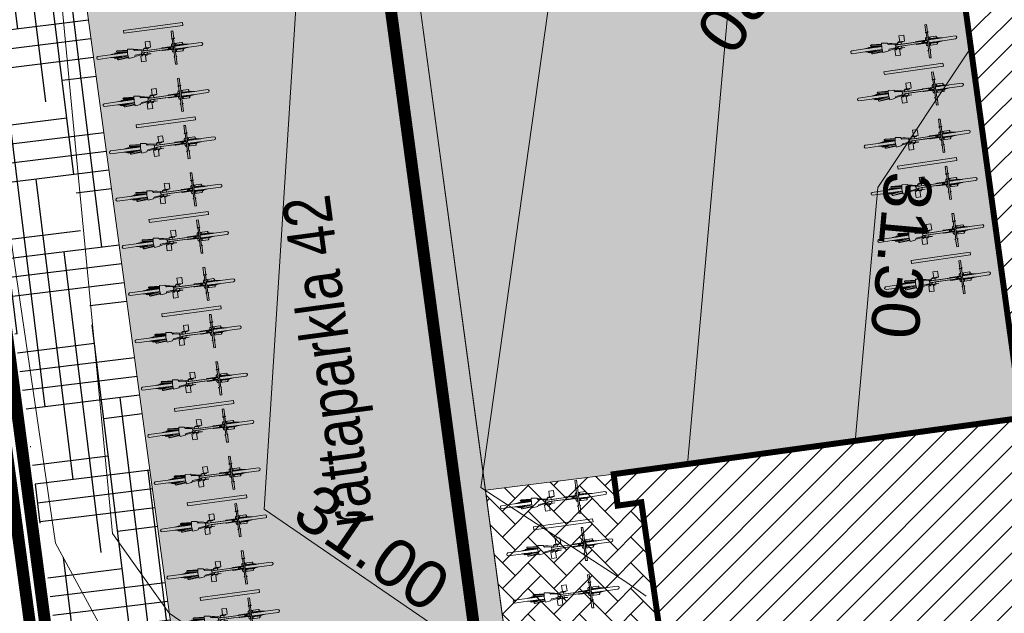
# Model space of a CAD drawing. Header units: metres. Extents: x 737835 to 905050, y 6570742 to 6590316.
# Tile 19 of 256: x 737973 to 737990, y 6590025 to 6590035. Entities that reach past the tile are written whole.
import ezdxf

# ---------------------------------------------------------------- set-up
doc = ezdxf.new("R2010")
doc.units = ezdxf.units.M
doc.header["$LTSCALE"] = 0.5
for name, pattern in [('ACAD_ISO10W100', [18, 12, -3, 0, -3]), ('CENTER', [2, 1.25, -0.25, 0.25, -0.25]), ('TOOPIIR', [7, 6, -1])]:
    doc.linetypes.add(name, pattern=pattern)
for name, color, linetype in [('0_PJ_Hoonestusala', 7, 'CENTER'), ('_Polka haljastus viirutus', 7, 'Continuous'), ('AR_hoone', 7, 'Continuous'), ('AS_jalgrattad', 252, 'Continuous')]:
    doc.layers.add(name, color=color, linetype=linetype)
for name, color, linetype, lineweight in [('AS_hoone_projekt RG', 2, 'ACAD_ISO10W100', 15), ('AS_krundipiir', 1, 'Continuous', 30), ('AS_metall-leht ääris 0cm', 164, 'Continuous', 15), ('AS_sillutiskivi PK', 253, 'Continuous', 5), ('AS_teed', 7, 'Continuous', 13), ('AS_tekst', 7, 'Continuous', 0), ('AS_töömaapiir PK', 6, 'Continuous', 13), ('TM-vertikaal', 5, 'Continuous', 35), ('TM-vertikaal-181548', 5, 'Continuous', 35)]:
    doc.layers.add(name, color=color, linetype=linetype, lineweight=lineweight)
doc.layers.add('AS_telliskatend PK', color=7, linetype='Continuous', lineweight=5, true_color=0xe79440)
doc.styles.add('GENERATED_STYLE_1', font='ARIALN.TTF')
doc.styles.add('TM_TXT', font='swissl.ttf')

# ---------------------------------------------------------------- blocks, each defined once
blk = doc.blocks.new('jalgratas')
at = {"layer": 'AS_jalgrattad', "linetype": 'Continuous', "lineweight": 20, "ltscale": 100}
for p, q in [((737964.496, 6590012.261), (737964.545, 6590012.268)), ((737964.509, 6590012.258), (737964.533, 6590012.261)), ((737964.528, 6590012.119), (737964.52, 6590012.179)), ((737964.562, 6590012.043), (737964.544, 6590012.182)), ((737964.548, 6590012.152), (737964.704, 6590012.174)), ((737964.552, 6590012.183), (737964.555, 6590012.183)), ((737964.555, 6590012.183), (737964.557, 6590012.183)), ((737964.557, 6590012.183), (737964.56, 6590012.182)), ((737964.56, 6590012.182), (737964.562, 6590012.181)), ((737964.562, 6590012.181), (737964.564, 6590012.179)), ((737964.564, 6590012.179), (737964.566, 6590012.178)), ((737964.566, 6590012.178), (737964.567, 6590012.175)), ((737964.567, 6590012.175), (737964.568, 6590012.173)), ((737964.568, 6590012.173), (737964.568, 6590012.17)), ((737964.704, 6590012.174), (737964.69, 6590012.169)), ((737963.475, 6590011.992), (737963.761, 6590012.031)), ((737963.55, 6590012.011), (737963.475, 6590011.992)), ((737963.557, 6590012.013), (737963.486, 6590011.994)), ((737963.559, 6590012.014), (737963.51, 6590011.997)), ((737963.555, 6590012.009), (737963.527, 6590011.999)), ((737963.564, 6590012.014), (737963.542, 6590012.001)), ((737963.553, 6590012.008), (737963.547, 6590012.006)), ((737963.548, 6590012.017), (737963.617, 6590012.027)), ((737963.548, 6590012.017), (737963.563, 6590012.016)), ((737963.566, 6590012.012), (737963.551, 6590012.002)), ((737963.564, 6590012.009), (737963.556, 6590012.005)), ((737963.562, 6590012.014), (737963.557, 6590012.013)), ((737963.564, 6590012.009), (737963.56, 6590012.008)), ((737963.562, 6590012.013), (737963.562, 6590012.014)), ((737963.563, 6590012.014), (737963.562, 6590012.014)), ((737963.563, 6590012.016), (737963.603, 6590012.022)), ((737963.563, 6590012.016), (737963.563, 6590012.014)), ((737963.563, 6590012.014), (737963.563, 6590012.014)), ((737963.563, 6590012.014), (737963.563, 6590012.014)), ((737963.563, 6590012.014), (737963.563, 6590012.014)), ((737963.567, 6590012.015), (737963.564, 6590012.014)), ((737963.564, 6590012.01), (737963.565, 6590012.004)), ((737963.566, 6590012.012), (737963.567, 6590012.015)), ((737963.574, 6590012.016), (737963.571, 6590012.015)), ((737963.571, 6590012.015), (737963.573, 6590012.013)), ((737963.573, 6590012.013), (737963.579, 6590012.006)), ((737963.574, 6590012.016), (737963.583, 6590012.007)), ((737963.583, 6590012.017), (737963.579, 6590012.016)), ((737963.579, 6590012.016), (737963.581, 6590012.014)), ((737963.581, 6590012.014), (737963.608, 6590012.01)), ((737963.761, 6590012.037), (737963.583, 6590012.037)), ((737963.583, 6590012.017), (737963.621, 6590012.012)), ((737963.761, 6590012.057), (737963.584, 6590012.057)), ((737963.588, 6590012.018), (737963.589, 6590012.016)), ((737963.591, 6590012.018), (737963.588, 6590012.018)), ((737963.591, 6590012.018), (737963.655, 6590012.016)), ((737963.598, 6590012.019), (737963.597, 6590012.019)), ((737963.597, 6590012.019), (737963.597, 6590012.018)), ((737963.598, 6590012.019), (737963.68, 6590012.02)), ((737963.601, 6590012.015), (737963.635, 6590012.014)), ((737963.617, 6590012.027), (737963.603, 6590012.022)), ((737963.603, 6590012.022), (737963.603, 6590012.019)), ((737963.604, 6590012.02), (737963.603, 6590012.02)), ((737963.603, 6590012.02), (737963.603, 6590012.019)), ((737963.603, 6590012.019), (737963.603, 6590012.019)), ((737963.604, 6590012.02), (737963.693, 6590012.022)), ((737963.609, 6590012.02), (737963.604, 6590012.02)), ((737963.604, 6590012.02), (737963.604, 6590012.02)), ((737963.604, 6590012.014), (737963.604, 6590012.014)), ((737963.604, 6590012.011), (737963.604, 6590012.01)), ((737963.607, 6590012.02), (737963.607, 6590012.02)), ((737963.608, 6590012.02), (737963.694, 6590012.022)), ((737963.608, 6590012.02), (737963.608, 6590012.02)), ((737963.608, 6590012.014), (737963.613, 6590012.013)), ((737963.609, 6590012.02), (737963.609, 6590012.02)), ((737963.609, 6590012.02), (737963.616, 6590012.02)), ((737963.622, 6590012.014), (737963.627, 6590012.013)), ((737963.76, 6590012.086), (737963.761, 6590012.006)), ((737963.875, 6590012.061), (737963.851, 6590012.088)), ((737963.985, 6590012.066), (737963.875, 6590012.061)), ((737963.885, 6590011.982), (737963.993, 6590012.007)), ((737963.999, 6590012.038), (737963.985, 6590012.066)), ((737963.988, 6590011.989), (737964.152, 6590012.011)), ((737963.988, 6590011.986), (737964.152, 6590012.008)), ((737964.051, 6590012.062), (737963.991, 6590012.054)), ((737964.459, 6590012.115), (737963.992, 6590012.052)), ((737963.993, 6590012.007), (737963.999, 6590012.038)), ((737964.463, 6590012.085), (737963.996, 6590012.022)), ((737964.056, 6590012.028), (737963.996, 6590012.02)), ((737964.024, 6590012.092), (737964.117, 6590012.104)), ((737964.025, 6590012.089), (737964.024, 6590012.092)), ((737964.025, 6590012.089), (737964.09, 6590012.098)), ((737964.031, 6590012.069), (737964.03, 6590012.071)), ((737964.03, 6590012.071), (737964.03, 6590012.071)), ((737964.031, 6590012.068), (737964.031, 6590012.069)), ((737964.031, 6590012.069), (737964.031, 6590012.069)), ((737964.031, 6590012.067), (737964.031, 6590012.068)), ((737964.032, 6590012.065), (737964.031, 6590012.067)), ((737964.032, 6590012.064), (737964.032, 6590012.065)), ((737964.033, 6590012.062), (737964.032, 6590012.064)), ((737964.033, 6590012.06), (737964.033, 6590012.062)), ((737964.033, 6590012.06), (737964.033, 6590012.06)), ((737964.038, 6590012.025), (737964.038, 6590012.026)), ((737964.038, 6590012.024), (737964.038, 6590012.025)), ((737964.038, 6590012.022), (737964.038, 6590012.024)), ((737964.038, 6590012.02), (737964.038, 6590012.022)), ((737964.038, 6590012.018), (737964.038, 6590012.02)), ((737964.038, 6590012.017), (737964.038, 6590012.018)), ((737964.038, 6590012.016), (737964.038, 6590012.017)), ((737964.038, 6590012.015), (737964.038, 6590012.016)), ((737964.038, 6590012.014), (737964.038, 6590012.015)), ((737964.146, 6590012.118), (737964.039, 6590012.104)), ((737964.054, 6590012.062), (737964.051, 6590012.062)), ((737964.056, 6590012.062), (737964.054, 6590012.062)), ((737964.057, 6590012.062), (737964.056, 6590012.062)), ((737964.056, 6590012.028), (737964.058, 6590012.029)), ((737964.059, 6590012.061), (737964.057, 6590012.062)), ((737964.058, 6590012.029), (737964.06, 6590012.03)), ((737964.061, 6590012.03), (737964.063, 6590012.031)), ((737964.061, 6590012.03), (737964.061, 6590012.03)), ((737964.09, 6590012.098), (737964.09, 6590012.101)), ((737964.097, 6590012.112), (737964.098, 6590012.102)), ((737964.152, 6590012.008), (737964.152, 6590012.011)), ((737964.443, 6590012.102), (737964.442, 6590012.1)), ((737964.442, 6590012.1), (737964.442, 6590012.098)), ((737964.442, 6590012.098), (737964.443, 6590012.096)), ((737964.444, 6590012.106), (737964.443, 6590012.104)), ((737964.443, 6590012.104), (737964.443, 6590012.102)), ((737964.443, 6590012.096), (737964.444, 6590012.094)), ((737964.445, 6590012.107), (737964.444, 6590012.106)), ((737964.444, 6590012.094), (737964.445, 6590012.092)), ((737964.447, 6590012.109), (737964.445, 6590012.107)), ((737964.445, 6590012.092), (737964.446, 6590012.091)), ((737964.446, 6590012.091), (737964.448, 6590012.089)), ((737964.449, 6590012.11), (737964.447, 6590012.109)), ((737964.448, 6590012.089), (737964.45, 6590012.088)), ((737964.45, 6590012.111), (737964.449, 6590012.11)), ((737964.452, 6590012.111), (737964.45, 6590012.111)), ((737964.45, 6590012.088), (737964.452, 6590012.088)), ((737964.528, 6590012.121), (737964.452, 6590012.111)), ((737964.454, 6590012.111), (737964.452, 6590012.111)), ((737964.452, 6590012.088), (737964.454, 6590012.087)), ((737964.456, 6590012.111), (737964.454, 6590012.111)), ((737964.454, 6590012.087), (737964.456, 6590012.087)), ((737964.458, 6590012.11), (737964.456, 6590012.111)), ((737964.531, 6590012.098), (737964.456, 6590012.087)), ((737964.456, 6590012.087), (737964.458, 6590012.088)), ((737964.459, 6590012.114), (737964.457, 6590012.112)), ((737964.458, 6590012.112), (737964.46, 6590012.112)), ((737964.46, 6590012.109), (737964.458, 6590012.11)), ((737964.458, 6590012.088), (737964.459, 6590012.089)), ((737964.461, 6590012.117), (737964.459, 6590012.114)), ((737964.459, 6590012.089), (737964.461, 6590012.09)), ((737964.46, 6590012.112), (737964.461, 6590012.112)), ((737964.462, 6590012.108), (737964.46, 6590012.109)), ((737964.463, 6590012.12), (737964.461, 6590012.117)), ((737964.461, 6590012.112), (737964.462, 6590012.111)), ((737964.461, 6590012.09), (737964.463, 6590012.091)), ((737964.463, 6590012.089), (737964.461, 6590012.088)), ((737964.461, 6590012.088), (737964.462, 6590012.086)), ((737964.462, 6590012.111), (737964.463, 6590012.11)), ((737964.463, 6590012.107), (737964.462, 6590012.108)), ((737964.462, 6590012.086), (737964.465, 6590012.084)), ((737964.467, 6590012.122), (737964.463, 6590012.12)), ((737964.463, 6590012.11), (737964.464, 6590012.109)), ((737964.464, 6590012.105), (737964.463, 6590012.107)), ((737964.463, 6590012.091), (737964.464, 6590012.093)), ((737964.464, 6590012.089), (737964.463, 6590012.089)), ((737964.464, 6590012.109), (737964.465, 6590012.107)), ((737964.465, 6590012.103), (737964.464, 6590012.105)), ((737964.464, 6590012.093), (737964.465, 6590012.095)), ((737964.465, 6590012.09), (737964.464, 6590012.089)), ((737964.465, 6590012.107), (737964.466, 6590012.105)), ((737964.465, 6590012.101), (737964.465, 6590012.103)), ((737964.466, 6590012.099), (737964.465, 6590012.101)), ((737964.465, 6590012.097), (737964.466, 6590012.099)), ((737964.465, 6590012.095), (737964.465, 6590012.097)), ((737964.466, 6590012.092), (737964.465, 6590012.09)), ((737964.465, 6590012.084), (737964.469, 6590012.082)), ((737964.466, 6590012.105), (737964.467, 6590012.103)), ((737964.467, 6590012.095), (737964.466, 6590012.093)), ((737964.466, 6590012.093), (737964.466, 6590012.092)), ((737964.47, 6590012.123), (737964.467, 6590012.122)), ((737964.467, 6590012.103), (737964.467, 6590012.101)), ((737964.467, 6590012.101), (737964.467, 6590012.099)), ((737964.467, 6590012.099), (737964.467, 6590012.097)), ((737964.467, 6590012.097), (737964.467, 6590012.095)), ((737964.469, 6590012.082), (737964.472, 6590012.081)), ((737964.474, 6590012.124), (737964.47, 6590012.123)), ((737964.472, 6590012.081), (737964.476, 6590012.08)), ((737964.474, 6590012.124), (737964.474, 6590012.124)), ((737964.478, 6590012.124), (737964.474, 6590012.124)), ((737964.477, 6590012.124), (737964.474, 6590012.124)), ((737964.476, 6590012.08), (737964.479, 6590012.081)), ((737964.481, 6590012.124), (737964.477, 6590012.124)), ((737964.478, 6590012.109), (737964.477, 6590012.107)), ((737964.477, 6590012.107), (737964.477, 6590012.105)), ((737964.477, 6590012.105), (737964.477, 6590012.103)), ((737964.477, 6590012.103), (737964.478, 6590012.1)), ((737964.482, 6590012.124), (737964.478, 6590012.124)), ((737964.479, 6590012.112), (737964.478, 6590012.11)), ((737964.478, 6590012.11), (737964.478, 6590012.109)), ((737964.478, 6590012.1), (737964.478, 6590012.099)), ((737964.478, 6590012.099), (737964.479, 6590012.097)), ((737964.48, 6590012.114), (737964.479, 6590012.113)), ((737964.479, 6590012.113), (737964.479, 6590012.112)), ((737964.479, 6590012.097), (737964.48, 6590012.095)), ((737964.48, 6590012.081), (737964.479, 6590012.081)), ((737964.479, 6590012.081), (737964.483, 6590012.081)), ((737964.481, 6590012.115), (737964.48, 6590012.114)), ((737964.48, 6590012.095), (737964.481, 6590012.094)), ((737964.48, 6590012.081), (737964.484, 6590012.082)), ((737964.485, 6590012.123), (737964.481, 6590012.124)), ((737964.483, 6590012.115), (737964.481, 6590012.115)), ((737964.481, 6590012.094), (737964.482, 6590012.093)), ((737964.485, 6590012.123), (737964.482, 6590012.124)), ((737964.482, 6590012.093), (737964.483, 6590012.092)), ((737964.483, 6590012.092), (737964.485, 6590012.092)), ((737964.483, 6590012.081), (737964.487, 6590012.083)), ((737964.484, 6590012.082), (737964.487, 6590012.083)), ((737964.489, 6590012.121), (737964.485, 6590012.123)), ((737964.488, 6590012.121), (737964.485, 6590012.123)), ((737964.485, 6590012.092), (737964.486, 6590012.092)), ((737964.506, 6590012.125), (737964.487, 6590012.122)), ((737964.487, 6590012.083), (737964.49, 6590012.085)), ((737964.487, 6590012.083), (737964.49, 6590012.085)), ((737964.491, 6590012.119), (737964.488, 6590012.121)), ((737964.492, 6590012.119), (737964.489, 6590012.121)), ((737964.49, 6590012.085), (737964.493, 6590012.088)), ((737964.49, 6590012.085), (737964.492, 6590012.088)), ((737964.493, 6590012.117), (737964.491, 6590012.119)), ((737964.493, 6590012.117), (737964.492, 6590012.119)), ((737964.492, 6590012.088), (737964.495, 6590012.091)), ((737964.511, 6590012.089), (737964.492, 6590012.086)), ((737964.493, 6590012.088), (737964.495, 6590012.091)), ((737964.495, 6590012.124), (737964.494, 6590012.123)), ((737964.498, 6590012.126), (737964.495, 6590012.124)), ((737964.495, 6590012.091), (737964.496, 6590012.093)), ((737964.495, 6590012.091), (737964.496, 6590012.093)), ((737964.498, 6590012.136), (737964.525, 6590012.139)), ((737964.499, 6590012.127), (737964.498, 6590012.136)), ((737964.502, 6590012.128), (737964.498, 6590012.126)), ((737964.499, 6590012.087), (737964.5, 6590012.086)), ((737964.5, 6590012.086), (737964.504, 6590012.085)), ((737964.505, 6590012.128), (737964.502, 6590012.128)), ((737964.504, 6590012.085), (737964.507, 6590012.085)), ((737964.509, 6590012.129), (737964.505, 6590012.128)), ((737964.506, 6590012.129), (737964.505, 6590012.128)), ((737964.506, 6590012.076), (737964.505, 6590012.085)), ((737964.51, 6590012.129), (737964.506, 6590012.129)), ((737964.509, 6590012.125), (737964.506, 6590012.125)), ((737964.506, 6590012.076), (737964.533, 6590012.08)), ((737964.507, 6590012.085), (737964.511, 6590012.085)), ((737964.513, 6590012.128), (737964.509, 6590012.129)), ((737964.512, 6590012.124), (737964.509, 6590012.125)), ((737964.513, 6590012.128), (737964.51, 6590012.129)), ((737964.511, 6590012.089), (737964.513, 6590012.09)), ((737964.511, 6590012.085), (737964.515, 6590012.086)), ((737964.512, 6590012.085), (737964.511, 6590012.085)), ((737964.515, 6590012.123), (737964.512, 6590012.124)), ((737964.512, 6590012.085), (737964.515, 6590012.086)), ((737964.517, 6590012.127), (737964.513, 6590012.128)), ((737964.516, 6590012.127), (737964.513, 6590012.128)), ((737964.513, 6590012.09), (737964.516, 6590012.091)), ((737964.517, 6590012.122), (737964.515, 6590012.123)), ((737964.515, 6590012.086), (737964.519, 6590012.087)), ((737964.515, 6590012.086), (737964.518, 6590012.087)), ((737964.519, 6590012.125), (737964.516, 6590012.127)), ((737964.516, 6590012.091), (737964.519, 6590012.092)), ((737964.52, 6590012.125), (737964.517, 6590012.127)), ((737964.519, 6590012.12), (737964.517, 6590012.122)), ((737964.518, 6590012.087), (737964.521, 6590012.089)), ((737964.522, 6590012.123), (737964.519, 6590012.125)), ((737964.519, 6590012.092), (737964.521, 6590012.095)), ((737964.519, 6590012.087), (737964.522, 6590012.089)), ((737964.523, 6590012.123), (737964.52, 6590012.125)), ((737964.521, 6590012.095), (737964.522, 6590012.097)), ((737964.521, 6590012.089), (737964.524, 6590012.092)), ((737964.524, 6590012.121), (737964.522, 6590012.123)), ((737964.522, 6590012.089), (737964.525, 6590012.092)), ((737964.525, 6590012.121), (737964.523, 6590012.123)), ((737964.524, 6590012.092), (737964.526, 6590012.095)), ((737964.525, 6590012.092), (737964.527, 6590012.095)), ((737964.526, 6590012.095), (737964.527, 6590012.097)), ((737964.527, 6590012.095), (737964.528, 6590012.097)), ((737964.529, 6590012.117), (737964.528, 6590012.119)), ((737964.529, 6590012.116), (737964.529, 6590012.117)), ((737964.531, 6590012.114), (737964.529, 6590012.116)), ((737964.53, 6590012.1), (737964.531, 6590012.102)), ((737964.539, 6590012.04), (737964.53, 6590012.1)), ((737964.532, 6590012.112), (737964.531, 6590012.114)), ((737964.531, 6590012.104), (737964.532, 6590012.106)), ((737964.531, 6590012.102), (737964.531, 6590012.104)), ((737964.534, 6590012.11), (737964.532, 6590012.112)), ((737964.532, 6590012.106), (737964.533, 6590012.108)), ((737964.533, 6590012.108), (737964.534, 6590012.11)), ((737964.55, 6590012.138), (737964.782, 6590012.169)), ((737964.559, 6590012.154), (737964.556, 6590012.154)), ((737964.556, 6590012.088), (737964.789, 6590012.119)), ((737964.558, 6590012.073), (737964.715, 6590012.094)), ((737964.561, 6590012.155), (737964.559, 6590012.154)), ((737964.563, 6590012.156), (737964.561, 6590012.155)), ((737964.617, 6590012.153), (737964.561, 6590012.139)), ((737964.565, 6590012.158), (737964.563, 6590012.156)), ((737964.566, 6590012.16), (737964.565, 6590012.158)), ((737964.568, 6590012.163), (737964.566, 6590012.16)), ((737964.645, 6590012.161), (737964.566, 6590012.14)), ((737964.567, 6590012.074), (737964.569, 6590012.074)), ((737964.568, 6590012.17), (737964.569, 6590012.168)), ((737964.569, 6590012.168), (737964.568, 6590012.165)), ((737964.568, 6590012.165), (737964.568, 6590012.163)), ((737964.656, 6590012.091), (737964.568, 6590012.09)), ((737964.569, 6590012.074), (737964.572, 6590012.074)), ((737964.66, 6590012.092), (737964.572, 6590012.09)), ((737964.572, 6590012.074), (737964.574, 6590012.073)), ((737964.574, 6590012.073), (737964.577, 6590012.072)), ((737964.577, 6590012.072), (737964.579, 6590012.07)), ((737964.579, 6590012.07), (737964.58, 6590012.069)), ((737964.58, 6590012.069), (737964.582, 6590012.066)), ((737964.582, 6590012.054), (737964.581, 6590012.051)), ((737964.582, 6590012.066), (737964.583, 6590012.064)), ((737964.583, 6590012.056), (737964.582, 6590012.054)), ((737964.583, 6590012.064), (737964.583, 6590012.061)), ((737964.583, 6590012.061), (737964.583, 6590012.059)), ((737964.583, 6590012.059), (737964.583, 6590012.056)), ((737964.645, 6590012.161), (737964.584, 6590012.142)), ((737964.666, 6590012.093), (737964.589, 6590012.092)), ((737964.625, 6590012.151), (737964.604, 6590012.145)), ((737964.614, 6590012.147), (737964.611, 6590012.146)), ((737964.649, 6590012.161), (737964.613, 6590012.146)), ((737964.626, 6590012.096), (737964.613, 6590012.096)), ((737964.624, 6590012.096), (737964.616, 6590012.096)), ((737964.674, 6590012.094), (737964.616, 6590012.096)), ((737964.651, 6590012.158), (737964.625, 6590012.148)), ((737964.65, 6590012.154), (737964.634, 6590012.149)), ((737964.67, 6590012.097), (737964.634, 6590012.099)), ((737964.635, 6590012.164), (737964.65, 6590012.163)), ((737964.643, 6590012.098), (737964.638, 6590012.099)), ((737964.654, 6590012.091), (737964.639, 6590012.091)), ((737964.651, 6590012.157), (737964.64, 6590012.154)), ((737964.645, 6590012.161), (737964.648, 6590012.161)), ((737964.66, 6590012.09), (737964.646, 6590012.085)), ((737964.655, 6590012.162), (737964.648, 6590012.151)), ((737964.648, 6590012.161), (737964.648, 6590012.161)), ((737964.648, 6590012.161), (737964.648, 6590012.161)), ((737964.651, 6590012.158), (737964.648, 6590012.157)), ((737964.649, 6590012.161), (737964.652, 6590012.161)), ((737964.65, 6590012.163), (737964.69, 6590012.169)), ((737964.65, 6590012.163), (737964.651, 6590012.161)), ((737964.651, 6590012.158), (737964.652, 6590012.161)), ((737964.651, 6590012.159), (737964.651, 6590012.156)), ((737964.682, 6590012.095), (737964.651, 6590012.101)), ((737964.657, 6590012.159), (737964.652, 6590012.151)), ((737964.654, 6590012.091), (737964.658, 6590012.092)), ((737964.654, 6590012.091), (737964.654, 6590012.091)), ((737964.655, 6590012.162), (737964.658, 6590012.162)), ((737964.656, 6590012.091), (737964.656, 6590012.092)), ((737964.656, 6590012.091), (737964.656, 6590012.091)), ((737964.657, 6590012.159), (737964.658, 6590012.162)), ((737964.657, 6590012.092), (737964.657, 6590012.091)), ((737964.659, 6590012.092), (737964.658, 6590012.092)), ((737964.658, 6590012.092), (737964.658, 6590012.092)), ((737964.659, 6590012.099), (737964.659, 6590012.098)), ((737964.659, 6590012.092), (737964.66, 6590012.092)), ((737964.659, 6590012.092), (737964.659, 6590012.092)), ((737964.66, 6590012.09), (737964.7, 6590012.095)), ((737964.66, 6590012.092), (737964.66, 6590012.09)), ((737964.66, 6590012.092), (737964.661, 6590012.092)), ((737964.661, 6590012.092), (737964.661, 6590012.093)), ((737964.662, 6590012.163), (737964.666, 6590012.163)), ((737964.662, 6590012.163), (737964.664, 6590012.16)), ((737964.684, 6590012.098), (737964.662, 6590012.102)), ((737964.664, 6590012.16), (737964.681, 6590012.155)), ((737964.666, 6590012.163), (737964.69, 6590012.156)), ((737964.666, 6590012.093), (737964.668, 6590012.093)), ((737964.668, 6590012.093), (737964.668, 6590012.094)), ((737964.671, 6590012.164), (737964.674, 6590012.164)), ((737964.671, 6590012.164), (737964.673, 6590012.161)), ((737964.674, 6590012.17), (737964.672, 6590012.169)), ((737964.673, 6590012.161), (737964.709, 6590012.159)), ((737964.674, 6590012.164), (737964.726, 6590012.161)), ((737964.674, 6590012.094), (737964.677, 6590012.094)), ((737964.677, 6590012.094), (737964.676, 6590012.096)), ((737964.68, 6590012.165), (737964.682, 6590012.166)), ((737964.68, 6590012.165), (737964.68, 6590012.164)), ((737964.682, 6590012.166), (737964.756, 6590012.165)), ((737964.682, 6590012.095), (737964.686, 6590012.095)), ((737964.683, 6590012.09), (737964.685, 6590012.09)), ((737964.686, 6590012.095), (737964.684, 6590012.098)), ((737964.688, 6590012.166), (737964.775, 6590012.168)), ((737964.688, 6590012.166), (737964.688, 6590012.166)), ((737964.688, 6590012.166), (737964.688, 6590012.166)), ((737964.69, 6590012.096), (737964.689, 6590012.106)), ((737964.69, 6590012.169), (737964.69, 6590012.166)), ((737964.69, 6590012.167), (737964.692, 6590012.167)), ((737964.69, 6590012.096), (737964.694, 6590012.097)), ((737964.691, 6590012.16), (737964.692, 6590012.157)), ((737964.692, 6590012.167), (737964.692, 6590012.166)), ((737964.692, 6590012.167), (737964.693, 6590012.167)), ((737964.692, 6590012.16), (737964.695, 6590012.157)), ((737964.693, 6590012.167), (737964.782, 6590012.169)), ((737964.693, 6590012.167), (737964.693, 6590012.167)), ((737964.693, 6590012.167), (737964.696, 6590012.167)), ((737964.693, 6590012.167), (737964.693, 6590012.166)), ((737964.693, 6590012.166), (737964.693, 6590012.167)), ((737964.694, 6590012.097), (737964.693, 6590012.106)), ((737964.695, 6590012.167), (737964.694, 6590012.167)), ((737964.696, 6590012.167), (737964.725, 6590012.168)), ((737964.696, 6590012.167), (737964.696, 6590012.167)), ((737964.698, 6590012.1), (737964.697, 6590012.097)), ((737964.697, 6590012.097), (737964.7, 6590012.097)), ((737964.698, 6590012.1), (737964.719, 6590012.11)), ((737964.698, 6590012.107), (737964.699, 6590012.101)), ((737964.699, 6590012.103), (737964.714, 6590012.108)), ((737964.699, 6590012.105), (737964.706, 6590012.108)), ((737964.699, 6590012.101), (737964.702, 6590012.102)), ((737964.7, 6590012.097), (737964.729, 6590012.111)), ((737964.7, 6590012.097), (737964.7, 6590012.095)), ((737964.7, 6590012.095), (737964.715, 6590012.094)), ((737964.701, 6590012.098), (737964.702, 6590012.098)), ((737964.702, 6590012.098), (737964.706, 6590012.098)), ((737964.702, 6590012.098), (737964.702, 6590012.098)), ((737964.704, 6590012.098), (737964.76, 6590012.116)), ((737964.706, 6590012.098), (737964.781, 6590012.118)), ((737964.71, 6590012.162), (737964.733, 6590012.162)), ((737964.716, 6590012.105), (737964.741, 6590012.113)), ((737964.72, 6590012.102), (737964.789, 6590012.119)), ((737964.72, 6590012.107), (737964.733, 6590012.11)), ((737964.729, 6590012.162), (737964.731, 6590012.162)), ((737964.731, 6590012.11), (737964.741, 6590012.113)), ((737963.481, 6590011.943), (737963.768, 6590011.981)), ((737963.571, 6590011.945), (737963.481, 6590011.943)), ((737963.576, 6590011.945), (737963.492, 6590011.944)), ((737963.511, 6590011.997), (737963.509, 6590011.997)), ((737963.567, 6590011.944), (737963.512, 6590011.943)), ((737963.583, 6590011.946), (737963.514, 6590011.947)), ((737963.547, 6590012.004), (737963.534, 6590012)), ((737963.653, 6590011.951), (737963.534, 6590011.935)), ((737963.653, 6590011.948), (737963.534, 6590011.932)), ((737963.534, 6590011.935), (737963.534, 6590011.932)), ((737963.565, 6590011.95), (737963.535, 6590011.95)), ((737963.546, 6590011.95), (737963.539, 6590011.95)), ((737963.591, 6590011.947), (737963.546, 6590011.951)), ((737963.634, 6590011.942), (737963.554, 6590011.931)), ((737963.573, 6590011.943), (737963.559, 6590011.938)), ((737963.592, 6590011.951), (737963.56, 6590011.953)), ((737963.565, 6590012.005), (737963.561, 6590012.004)), ((737963.567, 6590011.953), (737963.565, 6590011.954)), ((737963.567, 6590011.944), (737963.565, 6590011.944)), ((737963.567, 6590011.944), (737963.568, 6590011.945)), ((737963.567, 6590011.944), (737963.569, 6590011.944)), ((737963.567, 6590011.944), (737963.567, 6590011.944)), ((737963.569, 6590011.945), (737963.569, 6590011.944)), ((737963.569, 6590011.945), (737963.569, 6590011.944)), ((737963.57, 6590011.944), (737963.569, 6590011.944)), ((737963.57, 6590011.944), (737963.573, 6590011.945)), ((737963.57, 6590011.944), (737963.57, 6590011.945)), ((737963.571, 6590011.955), (737963.572, 6590011.952)), ((737963.571, 6590011.945), (737963.571, 6590011.945)), ((737963.572, 6590011.945), (737963.573, 6590011.945)), ((737963.573, 6590011.943), (737963.613, 6590011.948)), ((737963.573, 6590011.945), (737963.573, 6590011.943)), ((737963.576, 6590011.945), (737963.577, 6590011.945)), ((737963.577, 6590011.945), (737963.577, 6590011.946)), ((737963.599, 6590011.948), (737963.583, 6590011.956)), ((737963.583, 6590011.946), (737963.585, 6590011.947)), ((737963.585, 6590011.947), (737963.584, 6590011.948)), ((737963.601, 6590011.952), (737963.589, 6590011.957)), ((737963.591, 6590011.947), (737963.594, 6590011.948)), ((737963.594, 6590011.948), (737963.592, 6590011.951)), ((737963.769, 6590011.976), (737963.597, 6590011.928)), ((737963.599, 6590011.948), (737963.603, 6590011.949)), ((737963.603, 6590011.949), (737963.601, 6590011.952)), ((737963.774, 6590011.956), (737963.604, 6590011.909)), ((737963.608, 6590011.953), (737963.607, 6590011.949)), ((737963.607, 6590011.949), (737963.61, 6590011.95)), ((737963.608, 6590011.953), (737963.618, 6590011.961)), ((737963.61, 6590011.95), (737963.624, 6590011.962)), ((737963.611, 6590011.96), (737963.612, 6590011.956)), ((737963.611, 6590011.958), (737963.616, 6590011.959)), ((737963.612, 6590011.952), (737963.613, 6590011.948)), ((737963.612, 6590011.951), (737963.613, 6590011.951)), ((737963.613, 6590011.953), (737963.613, 6590011.95)), ((737963.613, 6590011.95), (737963.616, 6590011.951)), ((737963.613, 6590011.948), (737963.628, 6590011.947)), ((737963.615, 6590011.954), (737963.644, 6590011.965)), ((737963.616, 6590011.951), (737963.658, 6590011.967)), ((737963.616, 6590011.955), (737963.62, 6590011.956)), ((737963.616, 6590011.951), (737963.618, 6590011.951)), ((737963.616, 6590011.951), (737963.616, 6590011.951)), ((737963.618, 6590011.951), (737963.684, 6590011.97)), ((737963.618, 6590011.957), (737963.637, 6590011.962)), ((737963.619, 6590011.957), (737963.637, 6590011.964)), ((737963.62, 6590011.952), (737963.699, 6590011.972)), ((737963.634, 6590011.942), (737963.634, 6590011.939)), ((737963.65, 6590011.963), (737963.663, 6590011.967)), ((737963.651, 6590011.964), (737963.653, 6590011.964)), ((737963.653, 6590011.951), (737963.653, 6590011.948)), ((737963.672, 6590011.965), (737963.701, 6590011.972)), ((737963.761, 6590012.006), (737963.782, 6590011.928)), ((737963.87, 6590011.95), (737963.885, 6590011.982)), ((737963.988, 6590011.986), (737963.988, 6590011.989)), ((737964.087, 6590011.994), (737964.011, 6590011.984)), ((737964.068, 6590011.992), (737964.07, 6590011.982))]:
    blk.add_line(p, q, dxfattribs=at)
at = {"layer": 'AS_jalgrattad', "linetype": 'Continuous', "lineweight": 20, "ltscale": 100, "flags": 128}
blk.add_lwpolyline([(737964.78, 6590012.169), (737964.696, 6590012.167), (737964.69, 6590012.166), (737964.69, 6590012.169), (737964.704, 6590012.174), (737964.673, 6590012.169), (737964.676, 6590012.171), (737964.677, 6590012.172), (737964.679, 6590012.174), (737964.68, 6590012.176), (737964.681, 6590012.178), (737964.681, 6590012.18), (737964.681, 6590012.183), (737964.681, 6590012.186), (737964.681, 6590012.188), (737964.679, 6590012.193), (737964.677, 6590012.195), (737964.676, 6590012.196), (737964.673, 6590012.198), (737964.67, 6590012.199), (737964.668, 6590012.199), (737964.544, 6590012.182), (737964.533, 6590012.261), (737964.546, 6590012.263), (737964.545, 6590012.268), (737964.535, 6590012.267), (737964.518, 6590012.391), (737964.489, 6590012.387), (737964.505, 6590012.263), (737964.496, 6590012.261), (737964.496, 6590012.256), (737964.509, 6590012.258), (737964.52, 6590012.179), (737964.514, 6590012.178), (737964.509, 6590012.177), (737964.504, 6590012.173), (737964.501, 6590012.169), (737964.499, 6590012.164), (737964.497, 6590012.159), (737964.497, 6590012.151), (737964.497, 6590012.141), (737964.498, 6590012.131), (737964.349, 6590012.11), (737964.345, 6590012.109, 0.188008), (737964.331, 6590012.098), (737964.091, 6590012.065), (737964.087, 6590012.097), (737964.09, 6590012.098), (737964.09, 6590012.101), (737964.117, 6590012.104), (737964.116, 6590012.114), (737964.146, 6590012.118), (737964.133, 6590012.217), (737964.053, 6590012.207), (737964.067, 6590012.108), (737964.039, 6590012.104), (737964.041, 6590012.094), (737964.024, 6590012.092), (737964.025, 6590012.089), (737964.027, 6590012.089), (737964.03, 6590012.071), (737964.004, 6590012.074), (737963.934, 6590012.08), (737963.891, 6590012.079), (737963.86, 6590012.077), (737963.851, 6590012.088), (737963.76, 6590012.086), (737963.76, 6590012.071), (737963.591, 6590012.06), (737963.591, 6590012.057), (737963.583, 6590012.057), (737963.58, 6590012.056), (737963.577, 6590012.054), (737963.576, 6590012.051), (737963.575, 6590012.048), (737963.575, 6590012.045), (737963.576, 6590012.042), (737963.579, 6590012.039), (737963.581, 6590012.037), (737963.583, 6590012.037), (737963.761, 6590012.037), (737963.761, 6590012.031), (737963.693, 6590012.022), (737963.609, 6590012.02), (737963.603, 6590012.02), (737963.603, 6590012.019), (737963.603, 6590012.019), (737963.603, 6590012.022), (737963.617, 6590012.027), (737963.548, 6590012.017), (737963.563, 6590012.016), (737963.563, 6590012.014), (737963.563, 6590012.014), (737963.563, 6590012.014), (737963.557, 6590012.013), (737963.475, 6590011.992), (737963.258, 6590011.962, 0.8358), (737963.265, 6590011.914), (737963.484, 6590011.943), (737963.567, 6590011.944), (737963.573, 6590011.945), (737963.572, 6590011.945), (737963.573, 6590011.945), (737963.573, 6590011.943), (737963.559, 6590011.938), (737963.534, 6590011.935), (737963.534, 6590011.932), (737963.554, 6590011.934), (737963.555, 6590011.928), (737963.634, 6590011.939), (737963.634, 6590011.938), (737963.597, 6590011.928), (737963.596, 6590011.927), (737963.594, 6590011.926), (737963.593, 6590011.925), (737963.593, 6590011.923), (737963.592, 6590011.922), (737963.592, 6590011.92), (737963.592, 6590011.918), (737963.593, 6590011.917), (737963.593, 6590011.915), (737963.594, 6590011.913), (737963.594, 6590011.913), (737963.596, 6590011.911), (737963.597, 6590011.91), (737963.599, 6590011.909), (737963.601, 6590011.909), (737963.603, 6590011.909), (737963.611, 6590011.911), (737963.612, 6590011.908), (737963.778, 6590011.943), (737963.782, 6590011.928), (737963.87, 6590011.95), (737963.876, 6590011.963), (737963.906, 6590011.969), (737963.947, 6590011.98), (737964.013, 6590012.004), (737964.038, 6590012.014), (737964.04, 6590011.996), (737963.988, 6590011.989), (737963.988, 6590011.986), (737964.01, 6590011.989), (737964.012, 6590011.974), (737963.982, 6590011.97), (737963.995, 6590011.871), (737964.074, 6590011.882), (737964.061, 6590011.981), (737964.088, 6590011.984), (737964.086, 6590011.999), (737964.152, 6590012.008), (737964.152, 6590012.011), (737964.1, 6590012.004), (737964.095, 6590012.036), (737964.335, 6590012.068, 0.222487), (737964.354, 6590012.061), (737964.505, 6590012.081), (737964.507, 6590012.071), (737964.509, 6590012.061), (737964.513, 6590012.052), (737964.516, 6590012.047), (737964.52, 6590012.043), (737964.526, 6590012.04), (737964.532, 6590012.039), (737964.539, 6590012.04), (737964.549, 6590011.961), (737964.536, 6590011.959), (737964.537, 6590011.954), (737964.547, 6590011.956), (737964.564, 6590011.832), (737964.593, 6590011.836), (737964.577, 6590011.96), (737964.587, 6590011.961), (737964.586, 6590011.966), (737964.573, 6590011.964), (737964.562, 6590012.043), (737964.687, 6590012.06), (737964.691, 6590012.062), (737964.695, 6590012.067), (737964.696, 6590012.071), (737964.696, 6590012.077), (737964.694, 6590012.082), (737964.692, 6590012.086), (737964.69, 6590012.087), (737964.687, 6590012.089), (737964.685, 6590012.09), (737964.715, 6590012.094), (737964.7, 6590012.095), (737964.7, 6590012.097), (737964.706, 6590012.098), (737964.789, 6590012.119), (737965, 6590012.148, 0.995646), (737964.994, 6590012.198)], format="xyb", close=True, dxfattribs=at)
for points in [[(737964.55, 6590012.138), (737964.548, 6590012.152), (737964.635, 6590012.164), (737964.65, 6590012.163), (737964.651, 6590012.161), (737964.645, 6590012.161), (737964.561, 6590012.139)], [(737964.558, 6590012.073), (737964.556, 6590012.088), (737964.57, 6590012.09), (737964.654, 6590012.091), (737964.66, 6590012.092), (737964.66, 6590012.09), (737964.646, 6590012.085)]]:
    blk.add_lwpolyline(points, close=True, dxfattribs=at)

msp = doc.modelspace()

# ---------------------------------------------------------------- hatches: boundary and pattern name
at = {"layer": '_Polka haljastus viirutus', "true_color": 0xf8991e}
h = msp.add_hatch(dxfattribs=at)
h.set_pattern_fill('HOUND', color=30, scale=0.2, angle=97)
h.set_pattern_definition([(97, (-3e-07, -5e-08), (-0.46990746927, 1.221840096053), [5.08, -2.54]), (187, (-3e-07, -5e-08), (1.299227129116, -0.160359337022), [5.08, -2.54])])
edge = h.paths.add_edge_path()
edge.add_line((737975.646, 6590011.669), (737976.109, 6590011.733))
edge.add_arc((737975.906, 6590013.219), 1.5, 277.778, 367.774)
edge.add_line((737977.392, 6590013.422), (737973.221, 6590043.977))
edge.add_arc((737971.735, 6590043.774), 1.5, 7.774, 97.6236)
edge.add_line((737971.536, 6590045.261), (737971.126, 6590045.206))
edge.add_line((737971.126, 6590045.206), (737975.646, 6590011.669))
at = {"layer": 'AS_hoone_projekt RG', "lineweight": 15}
h = msp.add_hatch(dxfattribs=at)
h.set_pattern_fill('ANSI31', color=252, scale=0.1)
h.set_pattern_definition([(45, (0, 0), (-0.224506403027, 0.224506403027), [])])
h.paths.add_polyline_path([(737983.264, 6590027.214), (737983.224, 6590027.664), (737990.057, 6590028.652), (737987.607, 6590046.552), (737987.31, 6590046.51), (737987.235, 6590047.037), (738000.402, 6590048.859), (738000.478, 6590048.342), (738000.181, 6590048.298), (738003.551, 6590024.434), (738003.811, 6590024.469), (738003.893, 6590023.875), (738000.577, 6590023.414), (738001.009, 6590020.3), (738000.766, 6590020.271), (738001.524, 6590014.816), (737991.221, 6590013.319), (737991.275, 6590012.936), (737985.429, 6590012.194), (737985.355, 6590012.725), (737985.745, 6590012.781), (737983.688, 6590027.193), (737983.292, 6590027.136), (737983.196, 6590027.692), (737990.057, 6590028.652), (737983.196, 6590027.692)])
at = {"layer": 'AS_sillutiskivi PK'}
h = msp.add_hatch(dxfattribs=at)
h.set_pattern_fill('AR-HBONE', color=256, scale=0.003)
edge = h.paths.add_edge_path()
edge.add_line((737994.572, 6589989.499), (737988.348, 6589988.663))
edge.add_arc((737988.081, 6589990.645), 2, 187.773, 277.6572, ccw=False)
edge.add_line((737986.1, 6589990.374), (737984.328, 6590003.354))
edge.add_arc((737984.1, 6590005.843), 2.5, 100.3087, 275.2385, ccw=False)
edge.add_line((737983.652, 6590008.303), (737979.804, 6590036.782))
edge.add_line((737979.804, 6590036.782), (737976.995, 6590057.358))
edge.add_line((737976.995, 6590057.358), (737974.279, 6590077.254))
edge.add_line((737974.279, 6590077.254), (737970.762, 6590076.774))
edge.add_line((737970.762, 6590076.774), (737974.489, 6590049.471))
edge.add_arc((737972.508, 6590049.201), 2, -82.2264, 7.7736, ccw=False)
edge.add_line((737972.778, 6590047.219), (737970.89, 6590046.961))
edge.add_line((737970.89, 6590046.961), (737971.126, 6590045.206))
edge.add_line((737971.126, 6590045.206), (737971.536, 6590045.261))
edge.add_arc((737971.735, 6590043.774), 1.5, 7.774, 97.6236, ccw=False)
edge.add_line((737973.221, 6590043.977), (737977.392, 6590013.422))
edge.add_arc((737975.906, 6590013.219), 1.5, -82.222, 7.774, ccw=False)
edge.add_line((737976.109, 6590011.733), (737975.795, 6590011.69))
edge.add_line((737975.795, 6590011.69), (737977.399, 6589999.785))
edge.add_line((737977.399, 6589999.785), (737979.222, 6590000.03))
edge.add_arc((737979.489, 6589998.048), 2, 7.8368, 97.6753, ccw=False)
edge.add_line((737981.47, 6589998.321), (737982.92, 6589987.787))
edge.add_arc((737981.436, 6589987.583), 1.498, -82.2108, 7.8368, ccw=False)
edge.add_line((737981.639, 6589986.098), (737979.285, 6589985.781))
edge.add_line((737979.285, 6589985.781), (737980.444, 6589977.181))
edge.add_arc((737978.448, 6589976.918), 2.013, -81.0467, 7.5214, ccw=False)
edge.add_line((737978.761, 6589974.929), (737989.998, 6589976.573))
edge.add_arc((737989.722, 6589978.554), 2, 187.7736, 277.9533, ccw=False)
edge.add_line((737987.74, 6589978.283), (737987.133, 6589982.732))
edge.add_arc((737989.114, 6589983.003), 2, 97.9805, 187.7736, ccw=False)
edge.add_line((737988.837, 6589984.983), (737995.076, 6589985.858))
edge.add_line((737995.076, 6589985.858), (737994.572, 6589989.499))
at = {"layer": 'AS_telliskatend PK', "true_color": 0xe79440}
h = msp.add_hatch(dxfattribs=at)
h.set_pattern_fill('AR-HBONE', color=33, scale=0.003)
edge = h.paths.add_edge_path(flags=16)
edge.add_arc((738017.092, 6590043.795), 2.75, 0, 360)
edge = h.paths.add_edge_path(flags=16)
edge.add_arc((738006.608, 6590027.41), 2.75, 0, 360)
edge = h.paths.add_edge_path()
edge.add_line((737981.072, 6590027.394), (737983.224, 6590027.664))
edge.add_line((737983.224, 6590027.664), (737990.072, 6590028.609))
edge.add_line((737990.072, 6590028.609), (737987.607, 6590046.552))
edge.add_line((737987.607, 6590046.552), (737987.31, 6590046.51))
edge.add_line((737987.31, 6590046.51), (737987.235, 6590047.037))
edge.add_line((737987.235, 6590047.037), (738000.402, 6590048.859))
edge.add_arc((738001.981, 6590043.036), 6.033, -91.469, 105.1676, ccw=False)
edge.add_line((738001.826, 6590037.005), (738003.551, 6590024.434))
edge.add_line((738003.551, 6590024.434), (738003.811, 6590024.469))
edge.add_line((738003.811, 6590024.469), (738003.894, 6590023.873))
edge.add_line((738003.894, 6590023.873), (738000.577, 6590023.412))
edge.add_line((738000.577, 6590023.412), (738001.009, 6590020.3))
edge.add_line((738001.009, 6590020.3), (738000.767, 6590020.266))
edge.add_line((738000.767, 6590020.266), (738001.524, 6590014.816))
edge.add_line((738001.524, 6590014.816), (738006.57, 6590015.549))
edge.add_line((738006.57, 6590015.549), (738007.956, 6590005.778))
edge.add_line((738007.956, 6590005.778), (738025.395, 6590008.225))
edge.add_line((738025.395, 6590008.225), (738024.831, 6590012.241))
edge.add_line((738024.831, 6590012.241), (738025.037, 6590012.27))
edge.add_line((738025.037, 6590012.27), (738022.914, 6590027.797))
edge.add_line((738022.914, 6590027.797), (738022.183, 6590027.696))
edge.add_line((738022.183, 6590027.696), (738022.173, 6590027.723))
edge.add_arc((738021.461, 6590029.658), 2.062, 85.3538, 290.1934, ccw=False)
edge.add_line((738021.628, 6590031.714), (738021.619, 6590031.782))
edge.add_line((738021.619, 6590031.782), (738021.828, 6590031.811))
edge.add_line((738021.828, 6590031.811), (738020.918, 6590038.358))
edge.add_line((738020.918, 6590038.358), (738021.003, 6590038.37))
edge.add_line((738021.003, 6590038.37), (738020.437, 6590042.511))
edge.add_arc((738000.145, 6590039.87), 20.463, 7.4145, 96.5711)
edge.add_line((737997.803, 6590060.199), (737997.803, 6590060.199))
edge.add_line((737997.803, 6590060.199), (737997.094, 6590060.102))
edge.add_arc((738001.091, 6590039.543), 20.944, 101.0013, 169.8973)
edge.add_arc((738005.04, 6590038.553), 25.008, 169.2514, 180.7629)
edge.add_arc((737996.197, 6590038.718), 16.17, 181.7655, 186.7203)
edge.add_line((737980.138, 6590036.826), (737979.804, 6590036.782))
edge.add_line((737979.804, 6590036.782), (737981.072, 6590027.394))
h = msp.add_hatch(dxfattribs=at)
h.set_pattern_fill('AR-HBONE', color=33, scale=0.003)
edge = h.paths.add_edge_path()
edge.add_line((737994.572, 6589989.499), (737988.348, 6589988.663))
edge.add_arc((737988.082, 6589990.645), 2, 187.7789, 277.6519, ccw=False)
edge.add_line((737986.1, 6589990.374), (737984.328, 6590003.354))
edge.add_arc((737984.1, 6590005.843), 2.5, 275.2385, 460.3087)
edge.add_line((737983.652, 6590008.303), (737981.072, 6590027.394))
edge.add_line((737981.072, 6590027.394), (737983.224, 6590027.664))
edge.add_line((737983.224, 6590027.664), (737983.292, 6590027.136))
edge.add_line((737983.292, 6590027.136), (737983.688, 6590027.193))
edge.add_line((737983.688, 6590027.193), (737985.751, 6590012.782))
edge.add_line((737985.751, 6590012.782), (737985.355, 6590012.725))
edge.add_line((737985.355, 6590012.725), (737985.429, 6590012.194))
edge.add_line((737985.429, 6590012.194), (737991.275, 6590012.936))
edge.add_line((737991.275, 6590012.936), (737992.35, 6590005.323))
edge.add_line((737992.35, 6590005.323), (737986.99, 6590004.591))
edge.add_line((737986.99, 6590004.591), (737987.206, 6590003.006))
edge.add_line((737987.206, 6590003.006), (737992.564, 6590003.737))
edge.add_line((737992.564, 6590003.737), (737993.986, 6589993.652))
edge.add_line((737993.986, 6589993.652), (737994.153, 6589992.464))
edge.add_line((737994.153, 6589992.464), (737994.572, 6589989.499))

# ---------------------------------------------------------------- linework, layer by layer
at = {"layer": '0_PJ_Hoonestusala', "linetype": 'CENTER', "ltscale": 5, "const_width": 0.2, "flags": 128}
msp.add_lwpolyline([(737972.194, 6590089.538), (737985.878, 6589988.022), (738044.39, 6589996.013), (738030.305, 6590097.541), (738023.449, 6590096.53), (737993.249, 6590092.22)], close=True, dxfattribs=at)
at = {"layer": 'AR_hoone', "color": 7, "linetype": 'Continuous', "lineweight": 30, "const_width": 0.1}
msp.add_lwpolyline([(737991.275, 6590012.936), (737985.429, 6590012.194), (737985.355, 6590012.725), (737985.751, 6590012.782), (737983.688, 6590027.193), (737983.292, 6590027.136), (737983.224, 6590027.664), (737990.072, 6590028.609), (737987.607, 6590046.552), (737987.31, 6590046.51), (737987.235, 6590047.037), (738000.402, 6590048.859), (738000.478, 6590048.342), (738000.181, 6590048.298), (738003.551, 6590024.434), (738003.811, 6590024.469), (738003.893, 6590023.875), (738000.577, 6590023.414), (738001.009, 6590020.456), (738000.711, 6590020.418), (738001.524, 6590014.816), (737991.221, 6590013.319)], close=True, dxfattribs=at)
at = {"layer": 'AS_jalgrattad', "color": 7, "linetype": 'Continuous', "lineweight": 20, "ltscale": 100}
for points in [[(737975.987, 6590035.243), (737975.994, 6590035.194), (737975.003, 6590035.06), (737974.996, 6590035.109), (737975.987, 6590035.243)], [(737988.751, 6590034.558), (737988.758, 6590034.509), (737987.768, 6590034.367), (737987.761, 6590034.416), (737988.751, 6590034.558)], [(737976.201, 6590033.658), (737976.208, 6590033.608), (737975.217, 6590033.474), (737975.21, 6590033.524), (737976.201, 6590033.658)], [(737988.978, 6590032.975), (737988.986, 6590032.925), (737987.996, 6590032.783), (737987.989, 6590032.832), (737988.978, 6590032.975)], [(737976.416, 6590032.072), (737976.423, 6590032.023), (737975.432, 6590031.889), (737975.425, 6590031.938), (737976.416, 6590032.072)], [(737989.206, 6590031.391), (737989.213, 6590031.341), (737988.223, 6590031.199), (737988.216, 6590031.249), (737989.206, 6590031.391)], [(737976.63, 6590030.487), (737976.637, 6590030.437), (737975.646, 6590030.303), (737975.639, 6590030.353), (737976.63, 6590030.487)], [(737976.845, 6590028.901), (737976.851, 6590028.851), (737975.86, 6590028.717), (737975.854, 6590028.767), (737976.845, 6590028.901)], [(737977.059, 6590027.315), (737977.066, 6590027.266), (737976.075, 6590027.132), (737976.068, 6590027.181), (737977.059, 6590027.315)], [(737982.87, 6590026.914), (737982.877, 6590026.865), (737981.886, 6590026.731), (737981.879, 6590026.78), (737982.87, 6590026.914)], [(737977.274, 6590025.73), (737977.28, 6590025.68), (737976.289, 6590025.546), (737976.283, 6590025.596), (737977.274, 6590025.73)]]:
    msp.add_lwpolyline(points, dxfattribs=at)
at = {"layer": 'AS_krundipiir', "lineweight": 35, "const_width": 0.2, "flags": 128}
msp.add_lwpolyline([(738030.83, 6590099.22), (737965.08, 6590090.16), (737977.76, 6589994.35), (737980.26, 6589975.22), (738046, 6589984.3), (738047.2, 6589985.75), (738039.73, 6590036.9)], close=True, dxfattribs=at)
at = {"layer": 'AS_metall-leht ääris 0cm'}
msp.add_lwpolyline([(737971.126, 6590045.206), (737971.536, 6590045.261, -0.413445), (737973.221, 6590043.977), (737977.392, 6590013.422, -0.414193), (737976.109, 6590011.733), (737975.646, 6590011.669)], format="xyb", dxfattribs=at)
at = {"layer": 'AS_sillutiskivi PK', "color": 9}
msp.add_lwpolyline([(737983.652, 6590008.303), (737979.804, 6590036.782), (737976.995, 6590057.358), (737974.279, 6590077.254), (737974.279, 6590077.254), (737974.279, 6590077.254), (737970.762, 6590076.774), (737970.762, 6590076.774), (737970.762, 6590076.774), (737974.489, 6590049.471, -0.414214), (737972.778, 6590047.219), (737970.89, 6590046.961), (737971.126, 6590045.206), (737971.536, 6590045.261, -0.413445), (737973.221, 6590043.977), (737977.392, 6590013.422, -0.414193)], format="xyb", dxfattribs=at)
at = {"layer": 'AS_teed'}
msp.add_lwpolyline([(737979.804, 6590036.782), (737983.652, 6590008.303)], dxfattribs=at)
at = {"layer": 'AS_telliskatend PK'}
msp.add_lwpolyline([(737997.094, 6590060.102, 0.310011), (737980.471, 6590043.217, 0.050271), (737980.035, 6590038.22), (737980.035, 6590038.22, 0.021623), (737980.138, 6590036.826), (737979.804, 6590036.782), (737981.072, 6590027.394), (737983.224, 6590027.664), (737990.072, 6590028.609), (737987.607, 6590046.552)], format="xyb", dxfattribs=at)
msp.add_lwpolyline([(737994.572, 6589989.499), (737988.348, 6589988.663, -0.413564), (737986.1, 6589990.374), (737984.328, 6590003.354, 1.045254), (737983.652, 6590008.303), (737981.072, 6590027.394), (737983.224, 6590027.664), (737983.292, 6590027.136), (737983.688, 6590027.193), (737985.751, 6590012.782), (737985.355, 6590012.725), (737985.429, 6590012.194), (737991.275, 6590012.936), (737992.35, 6590005.323), (737986.99, 6590004.591), (737987.206, 6590003.006), (737992.564, 6590003.737), (737993.986, 6589993.652), (737993.986, 6589993.652), (737994.153, 6589992.464), (737994.153, 6589992.464)], format="xyb", close=True, dxfattribs=at)
at = {"layer": 'AS_töömaapiir PK', "color": 6, "linetype": 'TOOPIIR', "lineweight": 30, "ltscale": 0.5, "flags": 128}
msp.add_lwpolyline([(737963.827, 6590096.358, 0.2, 0.2, 0), (738033.37, 6590105.993, 0.2, 0.2, 0), (738033.37, 6590105.993, 0.2, 0.2, 0), (738033.37, 6590105.993, 0.2, 0.2, 0), (738033.37, 6590105.993, 0.2, 0.2, 0), (738033.37, 6590105.993, 0.2, 0.2, 0), (738033.37, 6590105.993, 0.2, 0.2, 0), (738033.37, 6590105.993, 0.2, 0.2, 0), (738033.37, 6590105.993, 0.2, 0.2, 0), (738049.31, 6589984.041, 0.2, 0.2, 0), (738049.31, 6589984.041, 0.2, 0.2, 0), (737975.994, 6589973.92, 0.2, 0.2, 0), (737970.689, 6590011.382, 0.2, 0.2, 0), (737975.201, 6590011.99, 0.2, 0.2, 0), (737963.896, 6590095.866, 0, 0, 0)], format="xyseb", dxfattribs=at)
at = {"layer": 'TM-vertikaal-181548', "color": 151, "linetype": 'Continuous', "lineweight": 9, "flags": 128}
for points, elevation in [([(737974.179, 6590077.275), (737975.179, 6590057.197), (737975.741, 6590053.084), (737978.519, 6590045.485), (737977.359, 6590027.078), (737980.343, 6590025.028), (737981.386, 6590024.316)], 31), ([(737987.477, 6590047.068), (737982.764, 6590039.999), (737982.764, 6590039.999), (737982.764, 6590039.998), (737980.994, 6590027.441)], 31.1), ([(737988.354, 6590040.95), (737985.212, 6590036.237), (737984.462, 6590027.832)], 31.2), ([(737989.231, 6590034.833), (737987.66, 6590032.476), (737987.285, 6590028.273)], 31.3), ([(737983.77, 6590025.616), (737983.443, 6590025.849), (737980.994, 6590027.441)], 31.1), ([(737975.766, 6590025.331), (737979.713, 6590022.619), (737981.798, 6590021.196)], 30.9)]:
    msp.add_lwpolyline(points, dxfattribs=dict(at, elevation=elevation))
at = {"layer": 'TM-vertikaal-181548', "color": 151, "lineweight": 9}
msp.add_lwpolyline([(737970.757, 6590076.813), (737973.077, 6590052.014), (737973.186, 6590047.35), (737973.12, 6590044.389), (737974.811, 6590026.671), (737975.766, 6590025.331)], dxfattribs=at)
at = {"layer": 'TM-vertikaal-181548', "color": 151, "lineweight": 9, "elevation": 30.8}
msp.add_lwpolyline([(737976.194, 6590022.195), (737973.855, 6590026.507), (737971.142, 6590044.973)], dxfattribs=at)

# ---------------------------------------------------------------- block references
at = {"layer": 'AS_jalgrattad', "rotation": 0.469997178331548}
for p in [(54106.04, -5808.922), (54106.153, -5809.714), (54106.267, -5810.506), (54106.381, -5811.297), (54106.495, -5812.089), (54106.608, -5812.881)]:
    msp.add_blockref('jalgratas', p, dxfattribs=at)
at = {"layer": 'AS_jalgrattad'}
for p in [(11.306, 22.709), (11.413, 21.917), (11.521, 21.124), (11.628, 20.331), (11.735, 19.538), (11.842, 18.745), (11.949, 17.953), (12.057, 17.16), (12.164, 16.367), (12.271, 15.574), (18.082, 15.173), (12.378, 14.782), (18.189, 14.381), (12.485, 13.989), (18.296, 13.588), (12.593, 13.196)]:
    msp.add_blockref('jalgratas', p, dxfattribs=at)

# ---------------------------------------------------------------- texts
at = {"layer": 'AS_tekst', "color": 7, "insert": (737979.44, 6590026.861), "char_height": 0.8, "attachment_point": 7, "rotation": 97.7015, "line_spacing_factor": 0.776524, "style": 'GENERATED_STYLE_1'}
msp.add_mtext('rattaparkla 42', dxfattribs=at)
at = {"layer": 'TM-vertikaal', "color": 151, "linetype": 'Continuous', "lineweight": 35, "char_height": 0.8, "attachment_point": 8, "style": 'TM_TXT'}
for s, insert, rotation in [('31.20', (737985.33, 6590036.261, 31.2), 236.3119), ('31.30', (737987.647, 6590031.37, 31.3), 264.9043), ('31.00', (737978.938, 6590026.096, 31), 325.5065)]:
    msp.add_mtext(s, dxfattribs=dict(at, insert=insert, rotation=rotation))

doc.saveas('drawing.dxf')
